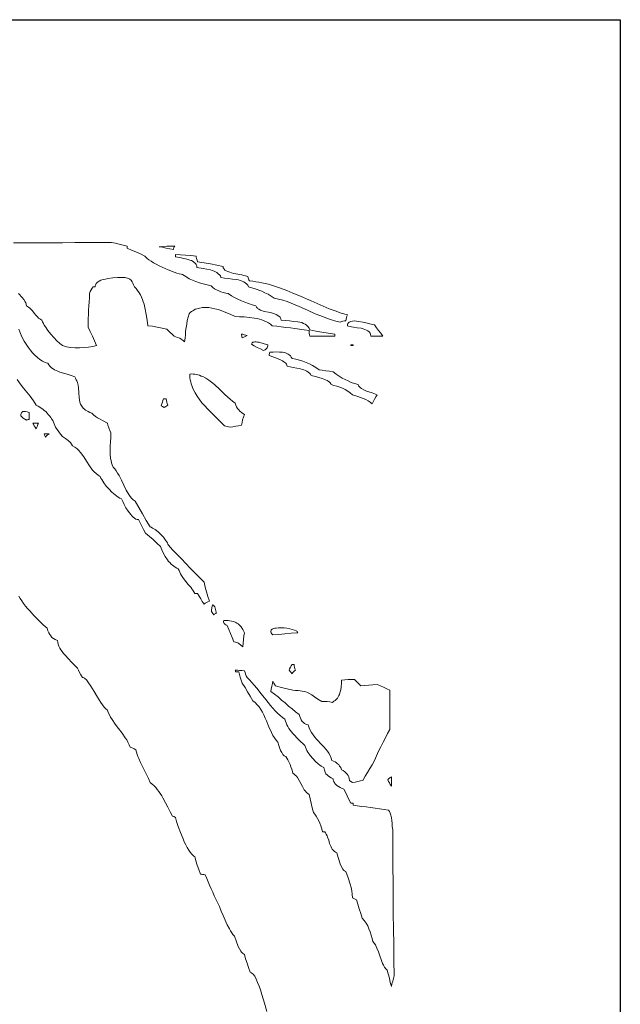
# Model space of a CAD drawing. Header units: inches. Extents: x -0.43 to 6, y 6.58 to 15.12.
# Tile 13 of 13: x 4.49 to 6, y 12.66 to 15.12. Entities that reach past the tile are written whole.
import ezdxf

# ---------------------------------------------------------------- set-up
doc = ezdxf.new("R2010")
doc.units = ezdxf.units.IN
doc.header["$MEASUREMENT"] = 0

# ---------------------------------------------------------------- blocks, each defined once
blk = doc.blocks.new('WMF0')
at = {"color": 7, "lineweight": 0}
for points in [[(4.9235, -0.9061), (4.9193, -0.8992), (4.9152, -0.8928), (4.9111, -0.886), (4.9075, -0.8796), (4.9029, -0.8796), (4.9002, -0.8796), (4.8979, -0.875), (4.8956, -0.8709), (4.8928, -0.8673), (4.8901, -0.8636), (4.8842, -0.8563), (4.8782, -0.849), (4.8723, -0.8417), (4.8673, -0.8339), (4.8645, -0.8302), (4.8627, -0.8261), (4.8609, -0.8216), (4.859, -0.817), (4.8554, -0.8156), (4.8513, -0.8133), (4.8476, -0.8111), (4.8444, -0.8083), (4.8408, -0.8056), (4.8376, -0.8019), (4.8344, -0.7987), (4.8316, -0.7946), (4.8261, -0.7868), (4.8216, -0.7786), (4.8179, -0.7699), (4.8147, -0.7617), (4.8056, -0.753), (4.796, -0.7443), (4.7868, -0.7361), (4.7772, -0.7279), (4.7722, -0.7192), (4.7676, -0.7105), (4.7635, -0.7023), (4.7594, -0.6941), (4.7562, -0.6936), (4.753, -0.6927), (4.7494, -0.6904), (4.7462, -0.6881), (4.743, -0.6849), (4.7398, -0.6813), (4.7366, -0.6772), (4.7334, -0.6731), (4.7279, -0.6644), (4.7233, -0.6562), (4.7197, -0.6484), (4.7169, -0.6424), (4.7128, -0.6406), (4.7087, -0.6379), (4.7046, -0.6351), (4.7005, -0.6324), (4.6927, -0.6255), (4.6854, -0.6182), (4.6785, -0.6105), (4.6726, -0.6022), (4.6699, -0.5981), (4.6676, -0.594), (4.6653, -0.5899), (4.6635, -0.5858), (4.658, -0.5826), (4.653, -0.5789), (4.6484, -0.5748), (4.6443, -0.5698), (4.6365, -0.5593), (4.6292, -0.5479), (4.6219, -0.5364), (4.6141, -0.5259), (4.6095, -0.5209), (4.605, -0.5163), (4.5995, -0.5127), (4.594, -0.509), (4.5913, -0.5049), (4.5885, -0.5013), (4.5858, -0.4981), (4.583, -0.4958), (4.5766, -0.4907), (4.5689, -0.4862), (4.5639, -0.4798), (4.5593, -0.4738), (4.5552, -0.4684), (4.5511, -0.4629), (4.5497, -0.4583), (4.5479, -0.4542), (4.546, -0.4501), (4.5442, -0.446), (4.5415, -0.4419), (4.5392, -0.4382), (4.5364, -0.4341), (4.5332, -0.4304), (4.53, -0.4272), (4.5268, -0.4236), (4.5232, -0.4204), (4.5195, -0.4176), (4.5154, -0.4149), (4.5118, -0.4122), (4.5077, -0.4099), (4.5031, -0.4076), (4.4958, -0.3962), (4.4875, -0.3852), (4.4793, -0.3747), (4.4711, -0.3646), (4.4629, -0.3541), (4.4556, -0.3432)], [(4.4464, -0.0009), (4.477, -0.0009), (4.5077, -0.0005), (4.5383, -0.0005), (4.5689, -0.0005), (4.6, 0), (4.6306, 0), (4.6612, 0), (4.6918, 0), (4.7014, -0.0018), (4.711, -0.0037), (4.7206, -0.0064), (4.7311, -0.0087), (4.7311, -0.0114), (4.7311, -0.0142), (4.7416, -0.0187), (4.7526, -0.0233), (4.764, -0.0283), (4.7754, -0.0338), (4.7777, -0.0366), (4.7809, -0.0398), (4.7855, -0.0434), (4.791, -0.0466), (4.7969, -0.0507), (4.8037, -0.0544), (4.8111, -0.058), (4.8188, -0.0617), (4.8339, -0.0685), (4.8485, -0.074), (4.8554, -0.0763), (4.8609, -0.0781), (4.8659, -0.0795), (4.87, -0.08), (4.8782, -0.0854), (4.8865, -0.0905), (4.8947, -0.0941), (4.9034, -0.0978), (4.9125, -0.1005), (4.9216, -0.1033), (4.9312, -0.106), (4.9413, -0.1088), (4.9454, -0.1124), (4.95, -0.1156), (4.955, -0.1183), (4.9605, -0.1211), (4.966, -0.1234), (4.9719, -0.1252), (4.9778, -0.1266), (4.9838, -0.1279), (4.992, -0.1334), (5.0002, -0.138), (5.0085, -0.1421), (5.0171, -0.1458), (5.0258, -0.1494), (5.035, -0.1526), (5.0441, -0.1558), (5.0532, -0.1586), (5.0541, -0.1604), (5.0551, -0.1622), (5.0564, -0.1636), (5.0578, -0.165), (5.061, -0.1672), (5.0651, -0.1691), (5.0743, -0.1723), (5.0848, -0.1741), (5.0898, -0.1755), (5.0948, -0.1768), (5.0998, -0.1782), (5.1044, -0.18), (5.1085, -0.1828), (5.1122, -0.1855), (5.114, -0.1873), (5.1154, -0.1896), (5.1163, -0.1915), (5.1172, -0.1942), (5.1273, -0.1956), (5.1378, -0.1965), (5.1483, -0.1974), (5.1588, -0.1983), (5.1638, -0.1997), (5.1688, -0.2006), (5.1729, -0.2024), (5.1771, -0.2047), (5.1807, -0.207), (5.1839, -0.2106), (5.1867, -0.2143), (5.1885, -0.2189), (5.2036, -0.2216), (5.2191, -0.2244), (5.2351, -0.2271), (5.2511, -0.2298), (5.2511, -0.2321), (5.2511, -0.2349), (5.2351, -0.2349), (5.2191, -0.2349), (5.2036, -0.2349), (5.1885, -0.2349), (5.1876, -0.2312), (5.1871, -0.2271), (5.1867, -0.2239), (5.1867, -0.2207), (5.1748, -0.2189), (5.1629, -0.217), (5.1515, -0.2152), (5.14, -0.2138), (5.1282, -0.2125), (5.1167, -0.2111), (5.1058, -0.2097), (5.0944, -0.2084), (5.0898, -0.2047), (5.0852, -0.2011), (5.0802, -0.1983), (5.0747, -0.196), (5.0688, -0.1937), (5.0624, -0.1919), (5.0564, -0.1905), (5.05, -0.1892), (5.0372, -0.1878), (5.0244, -0.1864), (5.0126, -0.186), (5.0016, -0.1851), (4.9888, -0.1791), (4.9742, -0.1732), (4.9669, -0.1704), (4.9591, -0.1677), (4.9509, -0.1659), (4.9431, -0.164), (4.9353, -0.1631), (4.9276, -0.1627), (4.9198, -0.1631), (4.9125, -0.164), (4.9088, -0.165), (4.9052, -0.1659), (4.9015, -0.1672), (4.8983, -0.1691), (4.8951, -0.1709), (4.8919, -0.1727), (4.8887, -0.1755), (4.886, -0.1782), (4.8837, -0.1869), (4.8814, -0.1956), (4.8801, -0.2042), (4.8787, -0.2129), (4.8773, -0.2221), (4.8769, -0.2308), (4.8759, -0.2399), (4.875, -0.249), (4.8718, -0.2463), (4.8691, -0.2435), (4.8663, -0.2417), (4.8631, -0.2399), (4.8567, -0.2376), (4.8485, -0.2349), (4.8435, -0.2298), (4.8389, -0.2253), (4.8348, -0.2212), (4.8307, -0.217), (4.8188, -0.2148), (4.8065, -0.212), (4.7946, -0.2097), (4.7827, -0.2084), (4.7809, -0.1942), (4.7786, -0.1805), (4.7763, -0.1672), (4.7731, -0.1544), (4.7713, -0.1485), (4.769, -0.1426), (4.7667, -0.1366), (4.764, -0.1311), (4.7608, -0.1257), (4.7571, -0.1202), (4.7535, -0.1151), (4.7489, -0.1106), (4.7471, -0.106), (4.7453, -0.1019), (4.7434, -0.0982), (4.7407, -0.0946), (4.7393, -0.0932), (4.7379, -0.0918), (4.7361, -0.0909), (4.7338, -0.09), (4.7315, -0.0891), (4.7288, -0.0882), (4.7256, -0.0877), (4.722, -0.0873), (4.716, -0.0873), (4.7064, -0.0877), (4.695, -0.0886), (4.6827, -0.09), (4.6763, -0.0914), (4.6708, -0.0928), (4.6653, -0.0946), (4.6607, -0.0969), (4.6584, -0.0982), (4.6566, -0.0996), (4.6548, -0.101), (4.6534, -0.1028), (4.6525, -0.1046), (4.6516, -0.1065), (4.6511, -0.1083), (4.6511, -0.1106), (4.6484, -0.1106), (4.6456, -0.1106), (4.6429, -0.1142), (4.6406, -0.1188), (4.6383, -0.1229), (4.6365, -0.1279), (4.6361, -0.1385), (4.6356, -0.1485), (4.6347, -0.159), (4.6342, -0.1695), (4.6338, -0.18), (4.6333, -0.1905), (4.6333, -0.2011), (4.6333, -0.212), (4.6383, -0.223), (4.6438, -0.2344), (4.6493, -0.2463), (4.6543, -0.2582), (4.6447, -0.26), (4.6342, -0.2618), (4.6233, -0.2627), (4.6118, -0.2637), (4.6004, -0.2637), (4.5894, -0.2627), (4.584, -0.2618), (4.5789, -0.2609), (4.5739, -0.2595), (4.5689, -0.2582), (4.562, -0.2527), (4.5543, -0.2458), (4.5469, -0.2381), (4.5392, -0.2294), (4.5323, -0.2202), (4.5259, -0.2111), (4.5232, -0.207), (4.5209, -0.2024), (4.5191, -0.1983), (4.5172, -0.1942), (4.5145, -0.1928), (4.5118, -0.1915), (4.509, -0.1892), (4.5067, -0.1873), (4.5022, -0.1823), (4.4981, -0.1768), (4.4935, -0.1714), (4.4889, -0.1663), (4.4866, -0.164), (4.4839, -0.1618), (4.4811, -0.1599), (4.4784, -0.1586), (4.478, -0.1558), (4.4775, -0.1535), (4.4766, -0.1508), (4.4752, -0.1485), (4.4716, -0.143), (4.4674, -0.1375), (4.4588, -0.1275)], [(4.4592, -0.2166), (4.462, -0.2239), (4.4652, -0.2317), (4.4688, -0.2394), (4.4729, -0.2472), (4.4775, -0.2545), (4.4825, -0.2623), (4.488, -0.2691), (4.4935, -0.276), (4.4994, -0.2824), (4.5058, -0.2879), (4.5118, -0.2929), (4.5186, -0.297), (4.5218, -0.2988), (4.525, -0.3002), (4.5282, -0.3016), (4.5319, -0.3025), (4.5346, -0.3066), (4.5378, -0.3103), (4.541, -0.3135), (4.5451, -0.3162), (4.5488, -0.3185), (4.5533, -0.3208), (4.5575, -0.3226), (4.562, -0.3244), (4.5716, -0.3272), (4.5808, -0.3299), (4.5904, -0.3331), (4.5995, -0.3363), (4.6013, -0.34), (4.6032, -0.3436), (4.605, -0.3468), (4.6063, -0.3505), (4.6082, -0.3569), (4.6091, -0.3637), (4.61, -0.3765), (4.6105, -0.3884), (4.6114, -0.3943), (4.6123, -0.3998), (4.6132, -0.4026), (4.6141, -0.4048), (4.6155, -0.4076), (4.6173, -0.4099), (4.6187, -0.4126), (4.621, -0.4149), (4.6237, -0.4172), (4.6265, -0.4195), (4.6297, -0.4213), (4.6333, -0.4236), (4.6374, -0.4254), (4.642, -0.4272), (4.6466, -0.4318), (4.6516, -0.4355), (4.6562, -0.4387), (4.6612, -0.4419), (4.6708, -0.4469), (4.6813, -0.4524), (4.6827, -0.4578), (4.6849, -0.4638), (4.6877, -0.4706), (4.69, -0.477), (4.69, -0.488), (4.6891, -0.499), (4.6886, -0.5095), (4.6881, -0.52), (4.6881, -0.53), (4.6895, -0.5406), (4.6904, -0.546), (4.6918, -0.5515), (4.6932, -0.557), (4.6955, -0.5625), (4.6996, -0.5671), (4.7032, -0.5721), (4.7069, -0.5776), (4.7105, -0.5835), (4.7165, -0.5954), (4.7224, -0.6077), (4.7284, -0.6201), (4.7347, -0.631), (4.7384, -0.6361), (4.7421, -0.6406), (4.7462, -0.6447), (4.7507, -0.6479), (4.7599, -0.6639), (4.7695, -0.6799), (4.7786, -0.6959), (4.7882, -0.7119), (4.791, -0.7133), (4.7946, -0.7151), (4.7978, -0.7169), (4.8015, -0.7192), (4.8083, -0.7247), (4.8152, -0.7311), (4.8216, -0.7379), (4.827, -0.7453), (4.8293, -0.7485), (4.8316, -0.7521), (4.833, -0.7553), (4.8344, -0.7585), (4.8449, -0.7695), (4.8558, -0.7809), (4.8668, -0.7923), (4.8782, -0.8037), (4.8892, -0.8156), (4.9006, -0.8271), (4.912, -0.8389), (4.9235, -0.8508), (4.9262, -0.8631), (4.9299, -0.875), (4.9335, -0.8869), (4.9376, -0.8988), (4.9335, -0.9002), (4.9299, -0.902), (4.9262, -0.9038), (4.9235, -0.9061), (4.9235, -0.9061)], [(4.8467, -0.0178), (4.8376, -0.0155), (4.8284, -0.0137), (4.8193, -0.0119), (4.8111, -0.0105), (4.8207, -0.0096), (4.8302, -0.0091), (4.8398, -0.0091), (4.8504, -0.0087), (4.849, -0.0105), (4.8481, -0.0128), (4.8472, -0.0151), (4.8467, -0.0178), (4.8467, -0.0178)], [(5.2652, -0.1992), (5.2543, -0.1969), (5.2433, -0.1937), (5.2333, -0.1901), (5.2228, -0.1864), (5.2022, -0.1782), (5.1825, -0.1691), (5.1624, -0.1604), (5.1419, -0.1517), (5.1318, -0.148), (5.1213, -0.1444), (5.1103, -0.1416), (5.0994, -0.1389), (5.0921, -0.1339), (5.0843, -0.1293), (5.0761, -0.1257), (5.0683, -0.122), (5.0519, -0.1156), (5.0354, -0.1106), (5.0331, -0.1065), (5.0304, -0.1033), (5.0267, -0.101), (5.0231, -0.0987), (5.019, -0.0964), (5.0144, -0.095), (5.0098, -0.0937), (5.0048, -0.0928), (4.9947, -0.0914), (4.9842, -0.09), (4.9746, -0.0891), (4.966, -0.0873), (4.9646, -0.0836), (4.9623, -0.0809), (4.9591, -0.0781), (4.9559, -0.0754), (4.9522, -0.0736), (4.9486, -0.0717), (4.944, -0.0699), (4.9399, -0.0685), (4.9216, -0.0649), (4.9056, -0.0621), (4.9052, -0.0585), (4.9038, -0.0553), (4.902, -0.0521), (4.8992, -0.0498), (4.896, -0.0475), (4.8924, -0.0452), (4.8883, -0.0439), (4.8842, -0.0425), (4.8663, -0.0384), (4.8522, -0.0356), (4.8522, -0.0329), (4.8522, -0.0302), (4.8645, -0.0306), (4.8773, -0.0315), (4.8906, -0.0324), (4.9038, -0.0338), (4.9038, -0.037), (4.9047, -0.0402), (4.9061, -0.0443), (4.9075, -0.048), (4.9235, -0.0507), (4.9395, -0.0535), (4.9554, -0.0567), (4.9714, -0.0603), (4.9714, -0.0621), (4.9719, -0.0635), (4.9728, -0.0649), (4.9737, -0.0663), (4.976, -0.069), (4.9792, -0.0708), (4.9833, -0.0727), (4.9879, -0.0745), (4.9925, -0.0759), (4.9979, -0.0772), (5.0085, -0.079), (5.0185, -0.0809), (5.0231, -0.0822), (5.0276, -0.0832), (5.0308, -0.0841), (5.0336, -0.0854), (5.034, -0.0882), (5.035, -0.0909), (5.0359, -0.0937), (5.0372, -0.096), (5.0455, -0.0969), (5.0532, -0.0982), (5.061, -0.0992), (5.0688, -0.101), (5.0848, -0.1046), (5.1003, -0.1092), (5.1154, -0.1142), (5.1309, -0.1202), (5.146, -0.1266), (5.1615, -0.133), (5.1917, -0.1462), (5.2218, -0.1595), (5.2369, -0.1659), (5.2525, -0.1714), (5.2675, -0.1768), (5.2831, -0.1814), (5.2817, -0.1846), (5.2803, -0.1878), (5.2799, -0.1919), (5.2794, -0.196), (5.2753, -0.196), (5.2716, -0.1969), (5.268, -0.1979), (5.2652, -0.1992), (5.2652, -0.1992)], [(5.3416, -0.2349), (5.3416, -0.2326), (5.3411, -0.2308), (5.3406, -0.2289), (5.3397, -0.2271), (5.3374, -0.2239), (5.3342, -0.2212), (5.331, -0.2193), (5.3269, -0.2175), (5.3224, -0.2161), (5.3178, -0.2148), (5.3077, -0.2134), (5.2981, -0.212), (5.2936, -0.2111), (5.2895, -0.2106), (5.2858, -0.2093), (5.2831, -0.2084), (5.2831, -0.2061), (5.2835, -0.2042), (5.284, -0.2029), (5.2854, -0.2015), (5.2863, -0.2001), (5.2876, -0.1992), (5.2895, -0.1983), (5.2913, -0.1979), (5.2954, -0.1969), (5.3, -0.1965), (5.3055, -0.1969), (5.3109, -0.1974), (5.3219, -0.1992), (5.3333, -0.202), (5.3429, -0.2047), (5.3507, -0.2065), (5.3557, -0.2134), (5.3612, -0.2202), (5.3667, -0.2271), (5.3717, -0.2349), (5.3639, -0.2349), (5.3562, -0.2349), (5.3484, -0.2349), (5.3416, -0.2349), (5.3416, -0.2349)], [(5.0194, -0.2385), (5.0185, -0.2358), (5.018, -0.2335), (5.0176, -0.2312), (5.0176, -0.2298), (5.0208, -0.2298), (5.024, -0.2308), (5.0281, -0.2321), (5.0318, -0.233), (5.0249, -0.2358), (5.0194, -0.2385), (5.0194, -0.2385)], [(5.0729, -0.2705), (5.0647, -0.2664), (5.0569, -0.2627), (5.0496, -0.2586), (5.0427, -0.2545), (5.0432, -0.2527), (5.0441, -0.2509), (5.0459, -0.2499), (5.0482, -0.2495), (5.0509, -0.249), (5.0541, -0.249), (5.0573, -0.2495), (5.061, -0.2499), (5.0747, -0.2536), (5.0834, -0.2563), (5.0834, -0.2591), (5.0825, -0.2614), (5.0816, -0.2637), (5.0802, -0.2655), (5.0784, -0.2673), (5.0765, -0.2687), (5.0747, -0.2696), (5.0729, -0.2705), (5.0729, -0.2705)], [(5.2918, -0.2582), (5.2918, -0.2577), (5.2918, -0.2563), (5.2945, -0.2563), (5.2972, -0.2563), (5.2972, -0.2563), (5.2972, -0.2582), (5.2945, -0.2582), (5.2918, -0.2582), (5.2918, -0.2582)], [(5.3452, -0.4039), (5.3402, -0.3998), (5.3347, -0.3962), (5.3288, -0.393), (5.3224, -0.3907), (5.3091, -0.3857), (5.2954, -0.3811), (5.2899, -0.3761), (5.284, -0.3719), (5.2776, -0.3683), (5.2707, -0.3651), (5.2639, -0.3623), (5.2566, -0.3601), (5.2493, -0.3582), (5.2419, -0.356), (5.2415, -0.3537), (5.2401, -0.3514), (5.2378, -0.3496), (5.2351, -0.3473), (5.2319, -0.3454), (5.2282, -0.3436), (5.2241, -0.3422), (5.2196, -0.3404), (5.2031, -0.3354), (5.1921, -0.3331), (5.1903, -0.3299), (5.1876, -0.3272), (5.1848, -0.3244), (5.1816, -0.3226), (5.1775, -0.3208), (5.1739, -0.3189), (5.1697, -0.318), (5.1652, -0.3167), (5.1474, -0.313), (5.1318, -0.3098), (5.1314, -0.3071), (5.13, -0.3048), (5.1282, -0.3025), (5.1263, -0.3002), (5.1236, -0.2984), (5.1204, -0.2966), (5.1167, -0.2947), (5.1135, -0.2929), (5.0985, -0.2874), (5.087, -0.2828), (5.087, -0.2806), (5.0875, -0.2778), (5.088, -0.276), (5.0889, -0.2742), (5.0966, -0.2742), (5.1044, -0.2737), (5.1126, -0.2742), (5.1204, -0.2746), (5.1241, -0.2755), (5.1277, -0.2764), (5.1314, -0.2778), (5.1346, -0.2792), (5.1373, -0.2815), (5.14, -0.2838), (5.1423, -0.287), (5.1442, -0.2902), (5.1538, -0.2924), (5.1629, -0.2947), (5.1716, -0.2975), (5.1798, -0.3002), (5.188, -0.3039), (5.1958, -0.308), (5.2036, -0.313), (5.2118, -0.3185), (5.22, -0.3199), (5.2287, -0.3212), (5.2378, -0.3226), (5.2474, -0.324), (5.2547, -0.3294), (5.262, -0.3349), (5.2694, -0.3395), (5.2771, -0.3432), (5.2849, -0.3468), (5.2927, -0.3505), (5.3009, -0.3532), (5.3096, -0.356), (5.3109, -0.3587), (5.3132, -0.3614), (5.3155, -0.3637), (5.3183, -0.3655), (5.3242, -0.3692), (5.331, -0.3719), (5.3452, -0.3765), (5.3575, -0.3811), (5.3539, -0.3861), (5.3507, -0.392), (5.348, -0.3975), (5.3452, -0.4039), (5.3452, -0.4039)], [(4.9893, -0.4629), (4.9851, -0.4615), (4.9815, -0.4606), (4.9778, -0.4597), (4.9751, -0.4592), (4.9614, -0.4455), (4.9472, -0.4313), (4.9399, -0.424), (4.9326, -0.4167), (4.9253, -0.409), (4.9184, -0.4012), (4.912, -0.393), (4.9066, -0.3847), (4.9011, -0.3761), (4.8965, -0.3674), (4.8947, -0.3628), (4.8928, -0.3582), (4.8915, -0.3537), (4.8901, -0.3486), (4.8892, -0.3441), (4.8883, -0.339), (4.8878, -0.3345), (4.8878, -0.3294), (4.8919, -0.329), (4.896, -0.3294), (4.9006, -0.3299), (4.9043, -0.3304), (4.9084, -0.3313), (4.9125, -0.3326), (4.9166, -0.3345), (4.9203, -0.3358), (4.928, -0.34), (4.9353, -0.345), (4.9422, -0.35), (4.9495, -0.356), (4.9628, -0.3683), (4.976, -0.3806), (4.9824, -0.3866), (4.9888, -0.3925), (4.9952, -0.3975), (5.0016, -0.4021), (5.0034, -0.4071), (5.0053, -0.4112), (5.0075, -0.4154), (5.0107, -0.419), (5.0135, -0.4227), (5.0171, -0.4259), (5.0208, -0.4286), (5.0249, -0.4309), (5.0226, -0.4373), (5.0203, -0.4441), (5.019, -0.451), (5.0176, -0.4574), (5.0098, -0.4588), (5.003, -0.4601), (4.9957, -0.4615), (4.9893, -0.4629), (4.9893, -0.4629)], [(4.8239, -0.4131), (4.8193, -0.4103), (4.8165, -0.4094), (4.8179, -0.4044), (4.8193, -0.3998), (4.8207, -0.3957), (4.822, -0.3916), (4.8248, -0.3916), (4.8289, -0.3916), (4.8293, -0.3957), (4.8302, -0.3998), (4.8312, -0.4035), (4.8325, -0.4076), (4.8275, -0.4103), (4.8239, -0.4131), (4.8239, -0.4131)], [(4.4592, -0.8855), (4.4629, -0.8919), (4.4665, -0.8979), (4.4711, -0.9043), (4.4757, -0.9107), (4.4811, -0.9166), (4.4866, -0.923), (4.4981, -0.9353), (4.5095, -0.9468), (4.5204, -0.9573), (4.53, -0.9664), (4.5323, -0.9724), (4.5346, -0.9774), (4.5369, -0.982), (4.5392, -0.9856), (4.5424, -0.9893), (4.546, -0.992), (4.5506, -0.9947), (4.5565, -0.997), (4.557, -1.0016), (4.5579, -1.0062), (4.5597, -1.0112), (4.562, -1.0158), (4.5648, -1.0203), (4.568, -1.0249), (4.5716, -1.0299), (4.5757, -1.034), (4.5835, -1.0432), (4.5917, -1.0514), (4.5995, -1.0592), (4.6063, -1.0665), (4.6091, -1.0715), (4.6118, -1.077), (4.615, -1.0829), (4.6187, -1.0893), (4.6205, -1.0898), (4.6219, -1.0902), (4.6237, -1.0912), (4.6251, -1.0925), (4.6287, -1.0957), (4.6324, -1.1003), (4.6402, -1.1117), (4.6479, -1.125), (4.6562, -1.1391), (4.6648, -1.1524), (4.6689, -1.1583), (4.6731, -1.1638), (4.6772, -1.1679), (4.6813, -1.1711), (4.6836, -1.1775), (4.6863, -1.183), (4.6895, -1.1889), (4.6932, -1.1949), (4.7009, -1.2063), (4.7096, -1.2177), (4.7183, -1.2292), (4.7261, -1.2406), (4.7297, -1.2461), (4.7329, -1.252), (4.7357, -1.2579), (4.7384, -1.2639), (4.7411, -1.2652), (4.7448, -1.2666), (4.7485, -1.2684), (4.7526, -1.2712), (4.7539, -1.2767), (4.7558, -1.2822), (4.7576, -1.2872), (4.7599, -1.2927), (4.7644, -1.3027), (4.7695, -1.3128), (4.7745, -1.3224), (4.7795, -1.3324), (4.7841, -1.3425), (4.7882, -1.353), (4.7932, -1.3566), (4.7978, -1.3603), (4.8024, -1.3649), (4.8065, -1.3699), (4.8101, -1.3749), (4.8138, -1.3799), (4.8175, -1.3859), (4.8207, -1.3914), (4.8266, -1.4032), (4.8325, -1.4147), (4.8385, -1.4261), (4.8449, -1.4366), (4.8481, -1.4375), (4.8522, -1.4403), (4.8549, -1.4503), (4.859, -1.4631), (4.8645, -1.4782), (4.8709, -1.4937), (4.8741, -1.5015), (4.8778, -1.5088), (4.8814, -1.5156), (4.8851, -1.522), (4.8887, -1.5275), (4.8928, -1.5321), (4.8947, -1.5339), (4.8965, -1.5358), (4.8983, -1.5371), (4.9002, -1.538), (4.9034, -1.5485), (4.9066, -1.5595), (4.9102, -1.5709), (4.9143, -1.5824), (4.9171, -1.5824), (4.9198, -1.5828), (4.923, -1.5833), (4.9267, -1.5842), (4.9303, -1.5929), (4.934, -1.6016), (4.9376, -1.6102), (4.9413, -1.6189), (4.9454, -1.6276), (4.9491, -1.6363), (4.9532, -1.645), (4.9573, -1.6536), (4.9623, -1.6637), (4.9669, -1.6747), (4.9719, -1.6861), (4.9765, -1.6975), (4.9815, -1.7089), (4.987, -1.7194), (4.9897, -1.7245), (4.9929, -1.729), (4.9961, -1.7336), (4.9998, -1.7373), (5.0039, -1.7496), (5.0089, -1.7633), (5.0121, -1.7697), (5.0158, -1.7756), (5.0176, -1.7779), (5.0199, -1.7802), (5.0222, -1.782), (5.0249, -1.7839), (5.0276, -1.7944), (5.0313, -1.8053), (5.035, -1.8163), (5.0391, -1.8282), (5.0409, -1.8286), (5.0427, -1.8296), (5.0445, -1.8309), (5.0464, -1.8328), (5.0505, -1.8382), (5.0541, -1.8451), (5.0578, -1.8533), (5.0615, -1.8625), (5.0651, -1.8725), (5.0688, -1.8835), (5.0752, -1.9054), (5.0806, -1.926)], [(4.4784, -0.4451), (4.4743, -0.4423), (4.4706, -0.4396), (4.467, -0.4368), (4.4642, -0.4345), (4.4647, -0.4295), (4.4661, -0.4263), (4.467, -0.4254), (4.4679, -0.4245), (4.4688, -0.4236), (4.4702, -0.4231), (4.4729, -0.4231), (4.4761, -0.4231), (4.4802, -0.424), (4.4853, -0.4254), (4.4853, -0.4295), (4.4853, -0.4336), (4.4853, -0.4382), (4.4853, -0.4432), (4.483, -0.4432), (4.4811, -0.4437), (4.4798, -0.4441), (4.4784, -0.4451), (4.4784, -0.4451)], [(4.5031, -0.4665), (4.5003, -0.4624), (4.4981, -0.4588), (4.4958, -0.4551), (4.4944, -0.4524), (4.4971, -0.4524), (4.5008, -0.4524), (4.5045, -0.4524), (4.5086, -0.4524), (4.5072, -0.4551), (4.5058, -0.4588), (4.5045, -0.4624), (4.5031, -0.4665), (4.5031, -0.4665)], [(4.5264, -0.4875), (4.5241, -0.4825), (4.5227, -0.4789), (4.5282, -0.4789), (4.5351, -0.4789), (4.5328, -0.4807), (4.53, -0.4825), (4.5278, -0.4853), (4.5264, -0.4875), (4.5264, -0.4875)], [(4.9481, -0.9326), (4.9454, -0.9294), (4.9436, -0.9267), (4.9427, -0.9239), (4.9427, -0.9212), (4.9431, -0.9152), (4.9445, -0.9079), (4.9472, -0.9088), (4.9491, -0.9107), (4.9504, -0.913), (4.9518, -0.9157), (4.9527, -0.9189), (4.9532, -0.9225), (4.9536, -0.9257), (4.9536, -0.9294), (4.9522, -0.9294), (4.9509, -0.9303), (4.9495, -0.9317), (4.9481, -0.9326), (4.9481, -0.9326)], [(5.0212, -1.013), (5.0162, -1.0089), (5.0112, -1.0048), (5.008, -1.003), (5.0053, -1.0016), (5.0021, -1.0007), (4.9979, -1.0002), (4.9943, -0.9897), (4.9902, -0.9792), (4.9861, -0.9692), (4.9819, -0.9596), (4.9801, -0.9586), (4.9778, -0.9573), (4.976, -0.9559), (4.9742, -0.9541), (4.9728, -0.9523), (4.9724, -0.9504), (4.9724, -0.9486), (4.9733, -0.9472), (4.9838, -0.9472), (4.9925, -0.9486), (4.9966, -0.9495), (4.9998, -0.9504), (5.0034, -0.9518), (5.0062, -0.9536), (5.0089, -0.9554), (5.0117, -0.9577), (5.0139, -0.96), (5.0167, -0.9628), (5.0208, -0.9692), (5.0249, -0.9774), (5.0235, -0.9856), (5.0222, -0.9943), (5.0217, -1.0034), (5.0212, -1.013), (5.0212, -1.013)], [(5.0962, -0.9824), (5.0939, -0.9801), (5.0921, -0.9778), (5.0912, -0.976), (5.0912, -0.9742), (5.0912, -0.9728), (5.0916, -0.971), (5.093, -0.9701), (5.0944, -0.9687), (5.0962, -0.9678), (5.0985, -0.9669), (5.1012, -0.9664), (5.104, -0.966), (5.1103, -0.9655), (5.1172, -0.965), (5.1245, -0.9655), (5.1314, -0.9664), (5.1387, -0.9678), (5.1446, -0.9692), (5.1501, -0.971), (5.1547, -0.9728), (5.156, -0.9737), (5.1574, -0.9751), (5.1579, -0.976), (5.1583, -0.9774), (5.1423, -0.9788), (5.1263, -0.9801), (5.1108, -0.9815), (5.0962, -0.9824), (5.0962, -0.9824)], [(5.1442, -1.0806), (5.14, -1.0756), (5.1368, -1.0715), (5.1382, -1.0679), (5.14, -1.0637), (5.1419, -1.0605), (5.1442, -1.0573), (5.1469, -1.0573), (5.1492, -1.0573), (5.1496, -1.0605), (5.1506, -1.0637), (5.1515, -1.0679), (5.1528, -1.0715), (5.1501, -1.0733), (5.1478, -1.0756), (5.1455, -1.0779), (5.1442, -1.0806), (5.1442, -1.0806)], [(5.3932, -1.8638), (5.3904, -1.8533), (5.3882, -1.8428), (5.3854, -1.8323), (5.3827, -1.8227), (5.379, -1.8191), (5.3763, -1.8149), (5.3735, -1.8104), (5.3713, -1.8058), (5.3676, -1.7962), (5.3639, -1.7866), (5.3607, -1.777), (5.3571, -1.7674), (5.3553, -1.7633), (5.353, -1.7592), (5.3502, -1.7551), (5.347, -1.7514), (5.3448, -1.7437), (5.3425, -1.7354), (5.3397, -1.7272), (5.337, -1.7194), (5.3338, -1.7121), (5.3297, -1.7053), (5.3251, -1.6984), (5.3201, -1.6929), (5.3164, -1.6811), (5.3123, -1.6692), (5.3091, -1.6578), (5.3059, -1.6468), (5.3009, -1.644), (5.2954, -1.6413), (5.2949, -1.6326), (5.294, -1.6244), (5.2922, -1.6157), (5.2899, -1.6075), (5.2849, -1.5915), (5.2794, -1.5755), (5.2776, -1.5751), (5.2753, -1.5737), (5.2735, -1.5719), (5.2716, -1.5696), (5.2684, -1.5636), (5.2652, -1.5563), (5.2598, -1.5408), (5.2561, -1.5289), (5.2529, -1.5271), (5.2497, -1.5248), (5.2474, -1.522), (5.2451, -1.5193), (5.2429, -1.5161), (5.2415, -1.5125), (5.2397, -1.5088), (5.2383, -1.5051), (5.236, -1.4974), (5.2333, -1.4896), (5.2319, -1.4859), (5.2301, -1.4823), (5.2282, -1.4786), (5.226, -1.4759), (5.2232, -1.4759), (5.2205, -1.4759), (5.2186, -1.4686), (5.2164, -1.4613), (5.2136, -1.4549), (5.2109, -1.4485), (5.2081, -1.4425), (5.2049, -1.4371), (5.2013, -1.432), (5.1976, -1.4275), (5.1949, -1.416), (5.1921, -1.4046), (5.1894, -1.3936), (5.1867, -1.3831), (5.1835, -1.3804), (5.1803, -1.3777), (5.1775, -1.3745), (5.1748, -1.3708), (5.1702, -1.363), (5.1661, -1.3553), (5.1624, -1.3475), (5.1579, -1.3402), (5.1551, -1.337), (5.1524, -1.3342), (5.1492, -1.3315), (5.146, -1.3297), (5.1451, -1.3247), (5.1437, -1.3192), (5.1414, -1.3137), (5.1391, -1.3077), (5.1332, -1.2963), (5.1282, -1.2872), (5.1263, -1.2867), (5.1245, -1.2858), (5.1231, -1.2844), (5.1213, -1.2826), (5.1186, -1.2776), (5.1154, -1.2721), (5.1108, -1.2598), (5.1085, -1.2515), (5.104, -1.2465), (5.0998, -1.2406), (5.0962, -1.2346), (5.0925, -1.2278), (5.0861, -1.2136), (5.0802, -1.1985), (5.0765, -1.1912), (5.0733, -1.1835), (5.0697, -1.1766), (5.066, -1.1698), (5.0615, -1.1634), (5.0569, -1.1579), (5.0519, -1.1524), (5.0459, -1.1483), (5.0395, -1.1364), (5.0327, -1.1254), (5.0263, -1.1145), (5.0194, -1.1035), (5.0167, -1.0962), (5.0144, -1.0889), (5.0121, -1.082), (5.0107, -1.0752), (5.0075, -1.0752), (5.0048, -1.0756), (5.0034, -1.0752), (5.0025, -1.0743), (5.0021, -1.0733), (5.0016, -1.0715), (5.0071, -1.0715), (5.0126, -1.072), (5.0185, -1.0724), (5.0249, -1.0733), (5.0263, -1.0774), (5.0276, -1.0816), (5.0295, -1.0852), (5.0318, -1.0893), (5.0377, -1.0957), (5.0436, -1.1021), (5.0496, -1.109), (5.0555, -1.1163), (5.0669, -1.1305), (5.0784, -1.1451), (5.0898, -1.1597), (5.1017, -1.1729), (5.1076, -1.1789), (5.114, -1.1848), (5.1199, -1.1899), (5.1263, -1.1944), (5.1277, -1.199), (5.1291, -1.2036), (5.1314, -1.2081), (5.1337, -1.2127), (5.1364, -1.2173), (5.1396, -1.2214), (5.1428, -1.226), (5.1464, -1.2301), (5.1615, -1.2461), (5.1761, -1.2602), (5.1775, -1.2643), (5.1793, -1.2684), (5.1816, -1.2726), (5.1839, -1.2767), (5.1899, -1.2849), (5.1963, -1.2927), (5.2031, -1.3), (5.21, -1.3059), (5.2136, -1.3091), (5.2173, -1.3114), (5.2209, -1.3137), (5.2241, -1.3155), (5.2255, -1.3219), (5.2273, -1.3269), (5.2292, -1.3306), (5.2319, -1.3338), (5.2346, -1.3361), (5.2383, -1.3384), (5.2424, -1.3411), (5.2474, -1.3438), (5.2474, -1.3466), (5.2479, -1.3489), (5.2488, -1.3512), (5.2502, -1.353), (5.2515, -1.3548), (5.2529, -1.3566), (5.2547, -1.3585), (5.2566, -1.3598), (5.2652, -1.3649), (5.2739, -1.369), (5.278, -1.3772), (5.2822, -1.3859), (5.2867, -1.395), (5.2918, -1.4046), (5.2945, -1.4046), (5.2972, -1.4046), (5.2972, -1.4074), (5.2972, -1.4096), (5.3077, -1.411), (5.3187, -1.4124), (5.3297, -1.4138), (5.3411, -1.4156), (5.3521, -1.417), (5.3635, -1.4188), (5.3749, -1.4206), (5.3863, -1.4224), (5.3882, -1.4252), (5.39, -1.4297), (5.3918, -1.4348), (5.3932, -1.4412), (5.3941, -1.448), (5.395, -1.4553), (5.3955, -1.4631), (5.3964, -1.4713), (5.3968, -1.4878), (5.3968, -1.5029), (5.3968, -1.5161), (5.3968, -1.5257), (5.3968, -1.5641), (5.3973, -1.6029), (5.3973, -1.6418), (5.3978, -1.6806), (5.3987, -1.7194), (5.3991, -1.7587), (5.3996, -1.7976), (5.4005, -1.8369), (5.3982, -1.8437), (5.3964, -1.8506), (5.3946, -1.857), (5.3932, -1.8638), (5.3932, -1.8638)], [(5.2954, -1.353), (5.2913, -1.3502), (5.2881, -1.3475), (5.2876, -1.3429), (5.2867, -1.3388), (5.2849, -1.3352), (5.2826, -1.3315), (5.2794, -1.3283), (5.2762, -1.3256), (5.2726, -1.3228), (5.2684, -1.321), (5.2662, -1.3155), (5.2634, -1.3114), (5.2611, -1.3077), (5.2584, -1.3055), (5.2552, -1.3032), (5.252, -1.3013), (5.2479, -1.2995), (5.2438, -1.2977), (5.2419, -1.2913), (5.2397, -1.2854), (5.2365, -1.2794), (5.2328, -1.2739), (5.2287, -1.2689), (5.2246, -1.2639), (5.2196, -1.2589), (5.215, -1.2538), (5.2104, -1.2488), (5.2054, -1.2438), (5.2013, -1.2387), (5.1967, -1.2333), (5.1931, -1.2278), (5.1899, -1.2218), (5.1871, -1.2154), (5.1848, -1.2086), (5.1803, -1.2072), (5.1757, -1.2049), (5.1725, -1.2026), (5.1693, -1.1995), (5.167, -1.1958), (5.1652, -1.1917), (5.1634, -1.1871), (5.162, -1.1821), (5.1528, -1.1757), (5.1442, -1.1684), (5.1355, -1.1611), (5.1268, -1.1533), (5.1181, -1.146), (5.1094, -1.1382), (5.1003, -1.1314), (5.0907, -1.125), (5.0921, -1.1186), (5.0934, -1.1117), (5.0948, -1.1049), (5.0962, -1.0985), (5.0989, -1.104), (5.103, -1.1108), (5.114, -1.1135), (5.1245, -1.1163), (5.135, -1.119), (5.146, -1.1213), (5.1528, -1.1218), (5.1592, -1.1218), (5.1647, -1.1227), (5.1697, -1.1236), (5.1743, -1.1245), (5.1784, -1.1259), (5.1825, -1.1273), (5.1862, -1.1291), (5.1935, -1.1332), (5.2008, -1.1382), (5.209, -1.1437), (5.2186, -1.1501), (5.2255, -1.1501), (5.2323, -1.1501), (5.2387, -1.1506), (5.2456, -1.1519), (5.2493, -1.1492), (5.2525, -1.1469), (5.2557, -1.1442), (5.2579, -1.141), (5.2598, -1.1382), (5.2616, -1.135), (5.2634, -1.1318), (5.2643, -1.1282), (5.2662, -1.1209), (5.2671, -1.1131), (5.268, -1.1049), (5.2684, -1.0966), (5.2767, -1.0957), (5.2849, -1.0948), (5.2927, -1.0948), (5.3009, -1.0948), (5.3045, -1.0989), (5.3087, -1.1026), (5.3128, -1.1067), (5.3169, -1.1108), (5.3265, -1.1094), (5.3365, -1.1085), (5.347, -1.1076), (5.3575, -1.1072), (5.3658, -1.1103), (5.3735, -1.1135), (5.3818, -1.1177), (5.3895, -1.1213), (5.3895, -1.1337), (5.3895, -1.1455), (5.3895, -1.1574), (5.3895, -1.1698), (5.3895, -1.1821), (5.3895, -1.1944), (5.3895, -1.2068), (5.3895, -1.2196), (5.3836, -1.2301), (5.3781, -1.241), (5.3722, -1.252), (5.3667, -1.2634), (5.3612, -1.2744), (5.3557, -1.2858), (5.3507, -1.2972), (5.3452, -1.3082), (5.3388, -1.3178), (5.3329, -1.3274), (5.3274, -1.337), (5.3219, -1.3475), (5.3155, -1.3489), (5.3087, -1.3502), (5.3023, -1.3516), (5.2954, -1.353), (5.2954, -1.353)], [(5.3932, -1.3617), (5.3904, -1.358), (5.3882, -1.3539), (5.3859, -1.3498), (5.3845, -1.3457), (5.3859, -1.3434), (5.3882, -1.3416), (5.3904, -1.3402), (5.3932, -1.3388), (5.3932, -1.3438), (5.3932, -1.3493), (5.3932, -1.3553), (5.3932, -1.3617), (5.3932, -1.3617)]]:
    blk.add_lwpolyline(points, dxfattribs=at)

msp = doc.modelspace()

# ---------------------------------------------------------------- linework, layer by layer
msp.add_lwpolyline([(-0.4313, 15.1238), (5.9952, 15.1238), (5.9952, 6.5772), (-0.4313, 6.5772)], close=True)

# ---------------------------------------------------------------- block references
msp.add_blockref('WMF0', (0.0282, 14.5655))

doc.saveas('drawing.dxf')
